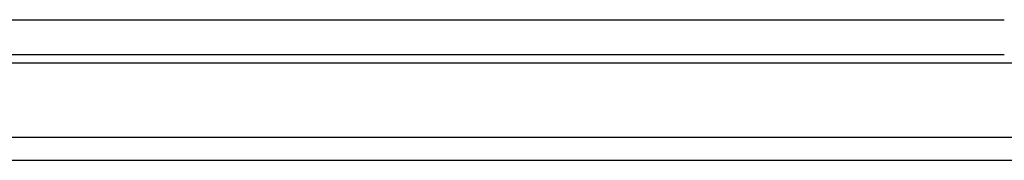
# Model space of a CAD drawing. Header units: millimetres. Extents: x 293 to 531, y -192 to -115.
# Tile 4 of 49: x 456.51 to 486.3, y -178.39 to -174.14. Entities that reach past the tile are written whole.
import ezdxf

# ---------------------------------------------------------------- set-up
doc = ezdxf.new("R2010")
doc.units = ezdxf.units.MM
doc.header["$LTSCALE"] = 0.1
doc.layers.add('OUT', color=3, linetype='CONTINUOUS')

msp = doc.modelspace()

# ---------------------------------------------------------------- linework, layer by layer
at = {"layer": 'OUT', "color": 0}
for p, q in [((446.801, -174.144), (486.301, -174.144)), ((446.801, -175.194), (486.301, -175.194)), ((399.965, -175.444), (530.551, -175.444)), ((399.726, -177.694), (530.551, -177.694)), ((380.551, -178.394), (530.551, -178.394))]:
    msp.add_line(p, q, dxfattribs=at)

doc.saveas('drawing.dxf')
